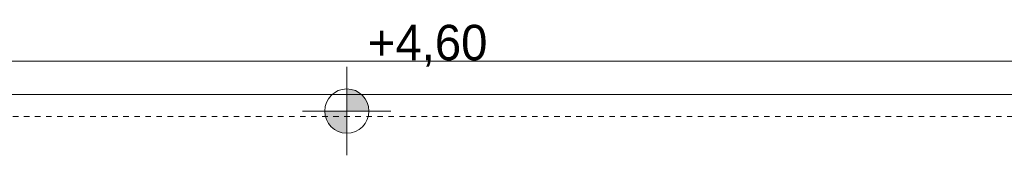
# Model space of a CAD drawing. Extents: x -515158 to -464725, y 20769 to 114053.
# Tile 46 of 69: x -496127 to -491671, y 77659 to 78272. Entities that reach past the tile are written whole.
import ezdxf

# ---------------------------------------------------------------- set-up
doc = ezdxf.new("R2010")
doc.units = 0
doc.header["$MEASUREMENT"] = 0
doc.linetypes.add('Hidden Line', pattern=[50, 25, -25])
for name, color, linetype, lineweight in [('#podkład', 252, 'Continuous', 9), ('Arch wykończenie_Nr_Pióra__3', 252, 'Continuous', 18), ('INWENT RURY SPUSTOWE_Nr_Pióra__21', 252, 'Continuous', 9), ('INWENT RZĘDNE_Nr_Pióra__21', 252, 'Continuous', 9), ('INWENT.ŚCIANY_Nr_Pióra__21', 252, 'Continuous', 9)]:
    doc.layers.add(name, color=color, linetype=linetype, lineweight=lineweight)
doc.layers.add('INWENT RZĘDNE', color=252, linetype='Continuous')
doc.styles.add('GENERATED_STYLE_3', font='txt')

# ---------------------------------------------------------------- blocks, each defined once
blk = doc.blocks.new('Koty wysokościowe_33', base_point=(-494647, 80072.6))
at = {"layer": 'INWENT RZĘDNE_Nr_Pióra__21', "linetype": 'Continuous'}
for points in [[(-494647, 80072.6), (-494547, 80072.6), (-494554.6, 80110.9), (-494576.3, 80143.3), (-494608.8, 80165), (-494647, 80172.6)], [(-494647, 80072.6), (-494747, 80072.6), (-494739.4, 80034.4), (-494717.7, 80001.9), (-494685.3, 79980.2), (-494647, 79972.6)]]:
    blk.add_hatch(color=256, dxfattribs=at).paths.add_polyline_path(points, flags=0)
for p, q in [((-494647, 79872.6), (-494647, 80272.6)), ((-494847, 80072.6), (-494447, 80072.6))]:
    blk.add_line(p, q, dxfattribs=at)
blk.add_circle((-494647, 80072.6), 100, dxfattribs=at)
at = {"layer": 'INWENT RZĘDNE_Nr_Pióra__21', "insert": (-494551.7, 80272.6), "char_height": 160, "attachment_point": 7, "style": 'GENERATED_STYLE_3'}
blk.add_mtext('{+4,60}', dxfattribs=at)
blk = doc.blocks.new('p1')
at = {"layer": 'Arch wykończenie_Nr_Pióra__3', "color": 252, "linetype": 'Continuous'}
blk.add_line((-488783.3, 77934.3), (-509898.3, 77934.3), dxfattribs=at)
at = {"layer": 'INWENT RURY SPUSTOWE_Nr_Pióra__21', "color": 252, "linetype": 'Continuous'}
blk.add_line((-488783.3, 78084.3), (-497708.3, 78084.3), dxfattribs=at)
at = {"layer": 'INWENT.ŚCIANY_Nr_Pióra__21', "color": 252, "linetype": 'Hidden Line'}
blk.add_line((-488883.3, 77834.3), (-498038.3, 77834.3), dxfattribs=at)
at = {"layer": 'INWENT RZĘDNE', "color": 252}
blk.add_blockref('Koty wysokościowe_33', (-494647, 77859.3), dxfattribs=at)

msp = doc.modelspace()

# ---------------------------------------------------------------- block references
at = {"layer": '#podkład'}
msp.add_blockref('p1', (0, 0), dxfattribs=at)

doc.saveas('drawing.dxf')
